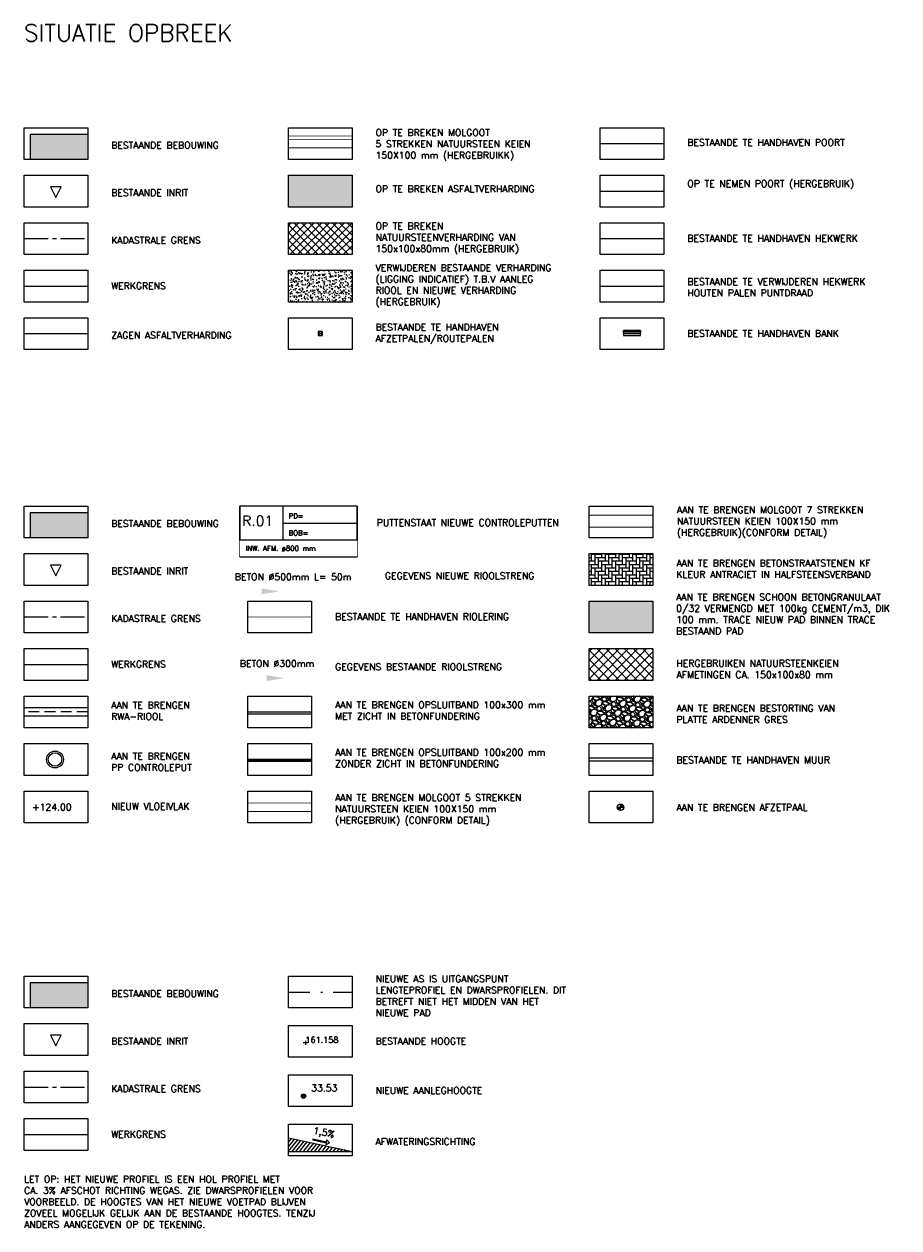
# Model space of a CAD drawing. Header units: metres. Extents: x 189938 to 192675, y 307646 to 311153.
# Tile 8 of 100: x 190965 to 191016, y 307822 to 307893. Entities that reach past the tile are written whole.
import ezdxf
from ezdxf.lldxf.tags import DXFTag

# ---------------------------------------------------------------- set-up
doc = ezdxf.new("R2010")
doc.units = ezdxf.units.M
doc.set_wipeout_variables(frame=1)
for name, pattern in [('1-200 CENTER', [4.28625, 2.8575, -0.47625, 0.47625, -0.47625]), ('1-200 DASHDOT', [2.54, 1.27, -0.635, 0, -0.635]), ('1-200 HIDDEN', [0.9525, 0.635, -0.3175])]:
    doc.linetypes.add(name, pattern=pattern)
doc.layers.add('B-WE-OG-INFO_EIS VOORZORGSMAATREGEL-GV', color=7, linetype='Continuous', lineweight=70, true_color=0xfa194b)
for name, color, linetype in [('PH-ALG-WERKGRENS', 3, '1-200 WERKGRENS'), ('PH-BEST-BEBOUWING', 1, 'Continuous'), ('PH-BEST-BEBOUWING-ARCERING', 253, 'Continuous'), ('PH-BEST-INRIT', 8, 'Continuous'), ('PH-BEST-KADASTRALE-GRENS', 240, '1-200 CENTER'), ('PH-BEST-RIO-HANDHAVEN', 44, '1-200 DASHDOT'), ('PH-BEST-RIO-TEKST', 6, 'Continuous'), ('PH-INM-DOORGANG', 6, '1-200 FENCELINE2'), ('PH-INM-DOORGANG VERWIJDEREN', 240, '1-200 FENCELINE2'), ('PH-INM-HOOGTE', 30, 'Continuous'), ('PH-INM-HOOGTE-AANDUIDING', 30, 'Continuous'), ('PH-INM-RASTERHEKWERK HANDHaven', 6, '1-200 HEKWERK'), ('PH-INM-RASTERHEKWERK verwijderen', 240, '1-200 HEKWERK'), ('PH-INM-TERREINAFSCHEIDING_KUNSTMATIG_MUUR', 1, 'IE-TERREINAFSCHEIDING-KUNSTMATIG-DICHT'), ('PH-INM-WEGMEUBILAIR', 6, 'Continuous'), ('PH-INM-ZITBANK', 6, 'Continuous'), ('PH-NIEUW-AFWATERINGSPROFIEL', 150, 'Continuous'), ('PH-NIEUW-AFWATERINGSPROFIEL-TEKST', 7, 'Continuous'), ('PH-NIEUW-AFZETPAAL', 210, 'Continuous'), ('PH-NIEUW-BESTORTING', 251, 'Continuous'), ('PH-NIEUW-BSS-ELLEBOOGVERBAND-ANTRACIET', 250, 'Continuous'), ('PH-NIEUW-HALFVERHARDING', 9, 'Continuous'), ('PH-NIEUW-HOOGTES', 150, 'Continuous'), ('PH-NIEUW-MOLGOOT-natuur', 210, '1-200 HIDDEN'), ('PH-NIEUW-MOLGOOT-natuur2', 229, '1-200 HIDDEN'), ('PH-NIEUW-WEGAS', 2, '1-200 DASHDOT'), ('PH-OPBREEK-ASFALT', 252, 'Continuous'), ('PH-OPBREEK-HALFVERHARDING', 252, 'Continuous'), ('PH-OPBREEK-ZAGEN-ASFALT', 3, '1-200 ZIGZAG'), ('PH-RIO-PUT-RWA', 150, 'Continuous'), ('PH-RIO-STRENG-RWA', 150, 'Continuous'), ('PH-RIO-TEKST', 7, 'Continuous'), ('PH-RIO-TEKST-PUTTENSTAAT', 7, 'Continuous'), ('PH-RIO-VLOEIVLAKHOOGTE', 7, 'Continuous'), ('PH100', 7, 'Continuous')]:
    doc.layers.add(name, color=color, linetype=linetype)
for name, color, linetype, lineweight in [('PH-NIEUW-NATUURSTEEN', 147, 'Continuous', 9), ('PH-NIEUW-OPSLUITBAND-10X20', 30, 'Continuous', 30), ('PH-NIEUW-OPSLUITBAND-10X30', 240, 'Continuous', 18), ('PH-OPBREEK-NATUURSTEEN', 153, 'Continuous', 13)]:
    doc.layers.add(name, color=color, linetype=linetype, lineweight=lineweight)
doc.styles.add('ROMANS', font='romans.shx')
doc.linetypes.add('1-200 FENCELINE2', pattern='A,1.27,-0.508,[132,ltypeshp.shx,S=0.508,R=0,X=-0.508,Y=0],-0.508,5.08', length=7.366)
doc.linetypes.add('1-200 HEKWERK', pattern='A,1.5,-0.4,["X",ROMANS,S=0.24,R=0,X=-0.275,Y=-0.12],-0.05', length=1.95)
doc.linetypes.add('1-200 WERKGRENS', pattern='A,1.5,-0.6,["WERK",ROMANS,S=0.24,R=0,X=-0.5,Y=-0.12],-0.45', length=2.55)
doc.linetypes.add('1-200 ZIGZAG', pattern='A,0.0001016,-0.2032,[131,ltypeshp.shx,S=0.2032,R=0,X=-0.2032,Y=0],-0.4064,[131,ltypeshp.shx,S=0.2032,R=180,X=0.2032,Y=0],-0.2032', length=0.812902)
tags = doc.linetypes.add('IE-TERREINAFSCHEIDING-KUNSTMATIG-DICHT', pattern=[10, 8, -2]).pattern_tags.tags
tags[6:7] = [DXFTag(74, 4), DXFTag(75, 0), DXFTag(340, '0'), DXFTag(46, 1.0), DXFTag(50, 0.0), DXFTag(44, 0.0), DXFTag(45, 0.0)]
tags[4:5] = [DXFTag(74, 4), DXFTag(75, 0), DXFTag(340, '0'), DXFTag(46, 1.0), DXFTag(50, 0.0), DXFTag(44, 0.0), DXFTag(45, 0.0)]

# ---------------------------------------------------------------- blocks, each defined once
blk = doc.blocks.new('Afwateringspijl')
at = {"ltscale": 0.5}
blk.add_hatch(color=256, dxfattribs=at).paths.add_polyline_path([(-0.058, 0.239), (-0.132, 0.151), (-0.75, 0.671), (-0.789, 0.625), (-0.171, 0.105), (-0.245, 0.016), (0, 0)])
for points in [[(-0.75, 0.671), (-0.789, 0.625)], [(-0.789, 0.625), (-0.171, 0.105)], [(-0.75, 0.671), (-0.132, 0.151)], [(-0.171, 0.105), (-0.245, 0.016), (0, 0)], [(-0.132, 0.151), (-0.058, 0.239), (0, 0)]]:
    blk.add_lwpolyline(points, dxfattribs=at)
blk = doc.blocks.new('Hoogtepunt')
h = blk.add_hatch(color=256)
edge = h.paths.add_edge_path()
edge.add_arc((0, 0), 0.128, 0, 360)
blk.add_circle((0, 0), 0.128)
blk = doc.blocks.new('Inritsymbool')
at = {"layer": 'PH-BEST-INRIT'}
blk.add_lwpolyline([(-0.315, 0.63), (0, 0), (0.315, 0.63)], close=True, dxfattribs=at)
blk = doc.blocks.new('Bank-SIE-WEG_ZITBANK_MET_LEUNING')
for p, q in [((-0.5, 0.128), (-0.5, 0.153)), ((-0.5, 0.153), (0.5, 0.153)), ((0.5, 0.128), (-0.5, 0.128)), ((-0.5, -0.013), (-0.5, 0.087)), ((-0.5, 0.087), (0.5, 0.087)), ((-0.35, 0.128), (-0.35, 0.087)), ((-0.325, 0.128), (-0.325, 0.087)), ((0.325, 0.128), (0.325, 0.087)), ((0.35, 0.128), (0.35, 0.087)), ((0.5, 0.153), (0.5, 0.128)), ((0.5, 0.087), (0.5, -0.013)), ((0.5, -0.013), (-0.5, -0.013)), ((-0.5, -0.053), (-0.5, -0.153)), ((0.5, -0.053), (-0.5, -0.053)), ((-0.5, -0.153), (0.5, -0.153)), ((-0.35, -0.053), (-0.35, -0.013)), ((-0.325, -0.053), (-0.325, -0.013)), ((0.325, -0.053), (0.325, -0.013)), ((0.35, -0.053), (0.35, -0.013)), ((0.5, -0.153), (0.5, -0.053))]:
    blk.add_line(p, q)
blk = doc.blocks.new('Houten Paal-SIE-WEG_PAAL_HOUT')
for p, q in [((0.5, 0.5), (-0.5, 0.5)), ((-0.5, 0.5), (-0.5, -0.5)), ((-0.5, 0.5), (0.5, -0.5)), ((0.5, 0.5), (-0.5, -0.5)), ((0.5, -0.5), (0.5, 0.5)), ((-0.5, -0.5), (0.5, -0.5))]:
    blk.add_line(p, q)
blk = doc.blocks.new('Materialisatie')
blk.add_solid([(-1.04, 0.173), (-1.04, -0.173), (0, 0)])
at = {"style": 'ROMANS'}
blk.add_attdef('MATERIALISATIE', (-2.631, 0.657), '', height=0.4, dxfattribs=at)
blk = doc.blocks.new('*U42')
for p, q in [((6.928, 1), (6.928, -1)), ((0, 0), (0, -1))]:
    blk.add_line(p, q)
blk.add_lwpolyline([(0, 2), (6.928, 2), (6.928, -1), (0, -1)], close=True)
blk.add_wipeout([(0, 2), (6.928, 2), (6.928, -1), (0, -1)])
for p, q in [((2.528, 2), (2.528, 0)), ((2.528, 1), (6.928, 1)), ((2.528, 0), (6.928, 0)), ((0, -1), (6.928, -1))]:
    blk.add_line(p, q)
blk.add_lwpolyline([(0, 2), (0, 0), (6.928, 0), (6.928, 2)], close=True)
at = {"style": 'ROMANS'}
for tag, p, height in [('P.NR', (0.139, 0.828), 0.6), ('PD', (2.877, 1.265), 0.3), ('BOB', (2.877, 0.265), 0.3), ('INW.AFM.', (0.338, -0.643), 0.3)]:
    blk.add_attdef(tag, p, '', height=height, dxfattribs=at)
blk = doc.blocks.new('A$C00502873')
at = {"layer": 'PH-NIEUW-AFZETPAAL'}
h = blk.add_hatch(color=102, dxfattribs=at)
h.paths.add_polyline_path([(0, 0), (0.187, 0, 0.414214), (0, 0.187)])
h.paths.add_polyline_path([(0, -0.188), (0, 0), (-0.188, 0, 0.414214)])
at = {"layer": 'PH-NIEUW-AFZETPAAL', "color": 102}
for p, q in [((0, -0.188), (0, 0.187)), ((-0.188, 0), (0.187, 0))]:
    blk.add_line(p, q, dxfattribs=at)
blk.add_circle((0, 0), 0.188, dxfattribs=at)

msp = doc.modelspace()

# ---------------------------------------------------------------- hatches: boundary and pattern name
at = {"layer": 'PH-BEST-BEBOUWING-ARCERING'}
for points in [[(190968.329, 307884.886), (190968.329, 307886.386), (190964.954, 307886.386), (190964.954, 307884.886)], [(190968.329, 307862.589), (190968.329, 307864.089), (190964.954, 307864.089), (190964.954, 307862.589)], [(190968.329, 307834.886), (190968.329, 307836.386), (190964.954, 307836.386), (190964.954, 307834.886)]]:
    msp.add_hatch(color=256, dxfattribs=at).paths.add_polyline_path(points)
at = {"layer": 'PH-NIEUW-AFWATERINGSPROFIEL', "ltscale": 0.08}
h = msp.add_hatch(dxfattribs=at)
h.set_pattern_fill('ANSI31', color=256, scale=0.054, angle=186)
h.set_pattern_definition([(231, (190848.01944, 307782.03234), (0.13324168, -0.10789698), [])])
h.paths.add_polyline_path([(190983.915, 307826.433), (190980.165, 307827.233), (190980.165, 307826.433)])
at = {"layer": 'PH-NIEUW-BESTORTING'}
h = msp.add_hatch(dxfattribs=at)
h.set_pattern_fill('GRAVEL', color=256, scale=0.025, angle=206.2203)
h.set_pattern_definition([(20.0293997, (189951.976126, 308935.64131), (7.1676318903, 2.6632082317), [0.08543036, -8.4576209]), (336.9863532, (189952.05639, 308935.67057), (-7.02704947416, 3.01466427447), [0.14660118, -14.51351222]), (284.5270593, (189952.191323, 308935.613256), (-2.3301107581, 9.1478581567), [0.10337038, -10.2336807]), (59.2903012, (189952.484507, 308935.637245), (-6.51979553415, -10.917210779), [0.13350113, -13.21660936]), (84.8502664, (189952.552684, 308935.752024), (-0.7716317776, -8.21885694), [0.13090842, -12.95995194]), (149.2903012, (189952.564434, 308935.882405), (10.917210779, -6.51979553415), [0.13350113, -13.21660936]), (189.7108527, (189952.449655, 308935.950582), (10.26937442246, 1.7342070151), [0.17654841, -17.47827883]), (224.2719406, (189952.275636, 308935.920803), (-10.48024806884, -10.2510158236), [0.16667988, -16.50131415]), (273.4461778, (189952.156287, 308935.80445), (0.6126907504, -9.67347068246), [0.13395325, -13.26138642]), (327.2529705, (189952.16434, 308935.67074), (-5.8703875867, 3.8382287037), [0.15292832, -7.49348424]), (14.41405, (189952.292962, 308935.588014), (10.00656816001, 2.59291701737), [0.19776948, -19.57919313]), (290.830687, (189951.932336, 308935.937825), (2.1375957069, -5.4502118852), [0.06750113, -6.68264146]), (323.4858466, (189951.95634, 308935.874735), (-6.6939519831, 4.99489057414), [0.1284205, -12.71365975]), (17.016612, (189952.05955, 308935.7983), (0.29795187, 0.56075813), [0.08980233, -0.80822328]), (355.215203, (189952.06305, 308935.710175), (-3.3996944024, 0.3682430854), [0.04836033, -4.7876556]), (83.818022, (189952.11124, 308935.70614), (-0.333097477, -1.9802262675), [0.0683914, -3.35118825]), (182.980369, (189952.11861, 308935.77413), (-2.2781781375, -0.227660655), [0.11107992, -3.59157454]), (313.581663, (189952.00768, 308935.76836), (-0.823564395, 1.156661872), [0.08032178, -1.92772453]), (168.4061525, (189952.436483, 308935.53333), (-6.5014369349, 1.2972443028), [0.112522, -11.13970667]), (222.362788, (189952.326256, 308935.555943), (5.5205031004, 4.976531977), [0.09439973, -9.34555392]), (85.215203, (189951.94809, 308935.65621), (-0.3682430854, -3.3996944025), [0.09672003, -4.7392959]), (135.627072, (189951.956156, 308935.75259), (4.7137257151, -4.6617930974), [0.112522, -11.13970667]), (131.460567, (189952.62121, 308935.881), (2.2078869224, -2.611275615), [0.1085088, -5.31693358]), (86.7917528, (189952.54937, 308935.962317), (-0.4736799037, -7.6580988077), [0.09091803, -9.00089835]), (218.818022, (189952.24043, 308936.219945), (-2.611275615, -2.2078869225), [0.09672003, -4.7392959]), (169.3706368, (189952.165074, 308936.159316), (8.4816632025, -1.63034177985), [0.10644568, -10.538094]), (221.460567, (189952.515204, 308936.07395), (2.611275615, 2.2078869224), [0.0542544, -5.37118798]), (253.326545, (189952.27408, 308936.20207), (-0.631049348, -2.5409844), [0.03237865, -3.20549874]), (317.980369, (189952.26479, 308936.17105), (-1.384322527, 1.454613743), [0.13090842, -2.48726365]), (338.0256182, (189952.362042, 308936.083422), (-5.905533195, 2.4187605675), [0.12131675, -12.01034122]), (95.70668, (189952.14542, 308935.8246), (-0.035145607, -1.419468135), [0.09158097, -2.1979441]), (145.1738388, (189952.136317, 308935.91573), (-8.9369845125, 6.18669805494), [0.1598892, -15.82900227]), (212.962008, (189952.005066, 308936.00704), (4.3286956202, 2.7334994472), [0.06537706, -6.47234808]), (242.01661, (189951.9502, 308935.9715), (0.26280626, -0.85871), [0.0381, -0.5969]), (272.2730494, (189952.36432, 308936.06064), (-0.1573694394, 5.1171144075), [0.08821674, -8.7334852]), (200.0293997, (189952.367817, 308935.972493), (-7.1676318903, -2.6632082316), [0.17086072, -8.37219055]), (152.01661, (189952.2073, 308935.914), (-0.85871, -0.26280626), [0.1651, -0.4699]), (117.3214587, (189952.061494, 308935.99144), (-3.5219182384, 6.9048256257), [0.1004024, -9.93982918]), (46.071216, (189952.01541, 308936.08064), (1.7525656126, 1.94508066), [0.09245727, -4.5304125]), (359.6625876, (189952.079554, 308936.14723), (13.63392321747, -0.0535042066), [0.15053627, -14.9031161]), (327.442691, (189952.230088, 308936.146344), (6.99190385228, -4.43413244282), [0.15925737, -15.76646161])])
h.paths.add_polyline_path([(190997.904, 307853.264), (191001.654, 307853.264), (191001.654, 307851.389), (190997.904, 307851.389)])
at = {"layer": 'PH-NIEUW-BSS-ELLEBOOGVERBAND-ANTRACIET', "lineweight": 13}
h = msp.add_hatch(dxfattribs=at)
h.set_pattern_fill('AR-HBONE', color=250, scale=0.002, angle=45)
h.paths.add_polyline_path([(190997.904, 307861.664), (191001.654, 307861.664), (191001.654, 307859.789), (190997.904, 307859.789)])
at = {"layer": 'PH-NIEUW-HALFVERHARDING', "transparency": 33554559}
h = msp.add_hatch(color=41, dxfattribs=at)
h.dxf.hatch_style = 1
h.paths.add_polyline_path([(190997.904, 307858.864), (191001.654, 307858.864), (191001.654, 307856.989), (190997.904, 307856.989)])
at = {"layer": 'PH-NIEUW-NATUURSTEEN', "transparency": 33554687}
h = msp.add_hatch(dxfattribs=at)
h.set_pattern_fill('ANSI37', color=256, scale=0.12, style=0)
h.set_pattern_definition([(45, (-5.64674, 0), (-0.26940768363, 0.26940768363), []), (135, (-5.64674, 0), (-0.26940768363, -0.26940768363), [])])
h.paths.add_polyline_path([(190997.904, 307856.064), (191001.654, 307856.064), (191001.654, 307854.189), (190997.904, 307854.189)])
at = {"layer": 'PH-OPBREEK-ASFALT'}
msp.add_hatch(color=256, dxfattribs=at).paths.add_polyline_path([(190980.165, 307883.961), (190980.165, 307882.086), (190983.915, 307882.086), (190983.915, 307883.961)])
at = {"layer": 'PH-OPBREEK-HALFVERHARDING'}
h = msp.add_hatch(dxfattribs=at)
h.set_pattern_fill('AR-CONC', color=256, scale=0.0025)
h.set_pattern_definition([(50, (190983.91485, 307878.36055), (0.45546, -0.039848), [0.047625, -0.523875]), (355, (190983.91485, 307878.36055), (-0.08811, 0.47764), [0.0381, -0.4191]), (100.451, (190983.9528, 307878.35723), (0.367353, 0.437794), [0.040475, -0.445226]), (46.184, (190983.91485, 307878.48755), (0.6777, -0.105106), [0.07144, -0.78581]), (96.636, (190983.9713, 307878.4788), (0.59351, 0.61857), [0.06071, -0.66784]), (351.184, (190983.91485, 307878.48755), (0.59351, 0.61857), [0.05715, -0.62865]), (21, (190983.97835, 307878.4558), (0.379036, -0.255663), [0.047625, -0.523875]), (326, (190983.97835, 307878.4558), (0.154505, 0.46047), [0.0381, -0.4191]), (71.451, (190984.00993, 307878.4345), (0.53354, 0.204807), [0.040475, -0.445225]), (37.5, (190983.91485, 307878.36055), (0.0077215, 0.2113876), [0, -0.41402, 0, -0.42545, 0, -0.420687]), (7.5, (190983.91485, 307878.36055), (0.167049, 0.250451), [0, -0.24257, 0, -0.404495, 0, -0.160337]), (327.5, (190983.77324, 307878.36055), (0.3389765, -0.014322), [0, -0.15875, 0, -0.4953, 0, -0.657225]), (317.5, (190983.70974, 307878.36055), (0.370323, 0.063566), [0, -0.206375, 0, -0.32893, 0, -0.466725])])
h.paths.add_polyline_path([(190980.165, 307878.361), (190983.915, 307878.361), (190983.915, 307876.486), (190980.165, 307876.486)])
at = {"layer": 'PH-OPBREEK-NATUURSTEEN', "transparency": 33554687}
h = msp.add_hatch(dxfattribs=at)
h.set_pattern_fill('ANSI37', color=256, scale=0.1, style=0)
h.set_pattern_definition([(45, (-3e-11, -2.8), (-0.22450640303, 0.22450640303), []), (135, (-3e-11, -2.8), (-0.22450640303, -0.22450640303), [])])
h.paths.add_polyline_path([(190980.165, 307881.161), (190980.165, 307879.286), (190983.915, 307879.286), (190983.915, 307881.161)])

# ---------------------------------------------------------------- linework, layer by layer
at = {"layer": 'B-WE-OG-INFO_EIS VOORZORGSMAATREGEL-GV', "linetype": '1-200 HIDDEN', "transparency": 33554687, "const_width": 0.05, "flags": 128}
msp.add_lwpolyline([(190980.165, 307886.273), (190983.915, 307886.273)], dxfattribs=at)
at = {"layer": 'PH-ALG-WERKGRENS'}
for points in [[(190964.579, 307877.423), (190968.329, 307877.423)], [(190964.579, 307855.126), (190968.329, 307855.126)], [(190964.579, 307827.423), (190968.329, 307827.423)]]:
    msp.add_lwpolyline(points, dxfattribs=at)
at = {"layer": 'PH-BEST-BEBOUWING'}
for points in [[(190964.954, 307884.886), (190964.954, 307886.386), (190968.329, 307886.386)], [(190964.954, 307862.589), (190964.954, 307864.089), (190968.329, 307864.089)], [(190964.954, 307834.886), (190964.954, 307836.386), (190968.329, 307836.386)]]:
    msp.add_lwpolyline(points, dxfattribs=at)
at = {"layer": 'PH-BEST-KADASTRALE-GRENS', "ltscale": 0.5}
for p, q in [((190964.579, 307880.223), (190968.329, 307880.223)), ((190964.579, 307857.926), (190968.329, 307857.926)), ((190964.579, 307830.223), (190968.329, 307830.223))]:
    msp.add_line(p, q, dxfattribs=at)
at = {"layer": 'PH-BEST-RIO-HANDHAVEN', "const_width": 0.05}
msp.add_lwpolyline([(190977.782, 307857.926), (190981.532, 307857.926)], dxfattribs=at)
at = {"layer": 'PH-INM-DOORGANG', "ltscale": 0.2}
msp.add_line((190998.552, 307885.823), (191002.302, 307885.823), dxfattribs=at)
at = {"layer": 'PH-INM-DOORGANG VERWIJDEREN', "ltscale": 0.2}
msp.add_line((190998.552, 307883.023), (191002.302, 307883.023), dxfattribs=at)
at = {"layer": 'PH-INM-HOOGTE-AANDUIDING', "flags": 128}
for points in [[(190981.165, 307832.95), (190981.165, 307832.706)], [(190981.288, 307832.828), (190981.043, 307832.828)]]:
    msp.add_lwpolyline(points, dxfattribs=at)
at = {"layer": 'PH-INM-HOOGTE-AANDUIDING'}
msp.add_point((190981.165, 307832.828), dxfattribs=at)
at = {"layer": 'PH-INM-RASTERHEKWERK HANDHaven'}
msp.add_line((190998.552, 307880.223), (191002.302, 307880.223), dxfattribs=at)
at = {"layer": 'PH-INM-RASTERHEKWERK verwijderen'}
msp.add_line((190998.552, 307877.423), (191002.302, 307877.423), dxfattribs=at)
at = {"layer": 'PH-INM-TERREINAFSCHEIDING_KUNSTMATIG_MUUR', "linetype": 'Continuous'}
for p, q in [((190997.904, 307849.624), (191001.654, 307849.624)), ((190997.904, 307849.444), (191001.654, 307849.444))]:
    msp.add_line(p, q, dxfattribs=at)
at = {"layer": 'PH-NIEUW-AFWATERINGSPROFIEL', "ltscale": 0.08}
msp.add_line((190980.165, 307826.433), (190983.915, 307826.433), dxfattribs=at)
msp.add_lwpolyline([(190980.165, 307827.233), (190983.915, 307826.433)], dxfattribs=at)
at = {"layer": 'PH-NIEUW-MOLGOOT-natuur', "const_width": 0.05, "flags": 128}
for points in [[(190977.782, 307846.964), (190981.532, 307846.964)], [(190977.782, 307846.464), (190981.532, 307846.464)]]:
    msp.add_lwpolyline(points, dxfattribs=at)
at = {"layer": 'PH-NIEUW-MOLGOOT-natuur2', "const_width": 0.05, "flags": 128}
for points in [[(190997.904, 307863.921), (191001.654, 307863.921)], [(190997.904, 307863.221), (191001.654, 307863.221)]]:
    msp.add_lwpolyline(points, dxfattribs=at)
at = {"layer": 'PH-NIEUW-OPSLUITBAND-10X20'}
msp.add_lwpolyline([(190977.782, 307849.526), (190981.532, 307849.526)], dxfattribs=at)
at = {"layer": 'PH-NIEUW-OPSLUITBAND-10X20', "ltscale": 0.5}
msp.add_lwpolyline([(190977.782, 307849.426), (190981.532, 307849.426)], dxfattribs=at)
at = {"layer": 'PH-NIEUW-OPSLUITBAND-10X30'}
msp.add_lwpolyline([(190977.782, 307852.326), (190981.532, 307852.326)], dxfattribs=at)
at = {"layer": 'PH-NIEUW-OPSLUITBAND-10X30', "ltscale": 0.5}
msp.add_lwpolyline([(190977.782, 307852.226), (190981.532, 307852.226)], dxfattribs=at)
at = {"layer": 'PH-NIEUW-WEGAS'}
msp.add_line((190980.165, 307835.823), (190983.915, 307835.823), dxfattribs=at)
at = {"layer": 'PH-OPBREEK-NATUURSTEEN', "linetype": '1-200 HIDDEN', "transparency": 33554687, "const_width": 0.05, "flags": 128}
for points in [[(190980.165, 307886.073), (190983.915, 307886.073)], [(190980.165, 307885.573), (190983.915, 307885.573)]]:
    msp.add_lwpolyline(points, dxfattribs=at)
at = {"layer": 'PH-OPBREEK-ZAGEN-ASFALT', "ltscale": 0.8}
msp.add_lwpolyline([(190964.579, 307874.623), (190968.329, 307874.623)], dxfattribs=at)
at = {"layer": 'PH-RIO-PUT-RWA', "linetype": 'Continuous'}
for radius in [0.5, 0.4]:
    msp.add_circle((190966.404, 307849.526), radius, dxfattribs=at)
at = {"layer": 'PH-RIO-STRENG-RWA', "linetype": 'Continuous'}
for p, q in [((190968.329, 307852.576), (190964.579, 307852.576)), ((190968.329, 307852.076), (190964.579, 307852.076))]:
    msp.add_line(p, q, dxfattribs=at)
at = {"layer": 'PH-RIO-STRENG-RWA', "linetype": '1-200 HIDDEN'}
msp.add_line((190968.329, 307852.326), (190964.579, 307852.326), dxfattribs=at)
at = {"layer": 'PH100', "color": 1}
for points in [[(190964.579, 307886.761), (190968.329, 307886.761), (190968.329, 307884.886), (190964.579, 307884.886)], [(190980.165, 307886.761), (190983.915, 307886.761), (190983.915, 307884.886), (190980.165, 307884.886)], [(190998.552, 307886.761), (191002.302, 307886.761), (191002.302, 307884.886), (190998.552, 307884.886)], [(190964.579, 307883.961), (190968.329, 307883.961), (190968.329, 307882.086), (190964.579, 307882.086)], [(190980.165, 307883.961), (190983.915, 307883.961), (190983.915, 307882.086), (190980.165, 307882.086)], [(190998.552, 307883.961), (191002.302, 307883.961), (191002.302, 307882.086), (190998.552, 307882.086)], [(190964.579, 307881.161), (190968.329, 307881.161), (190968.329, 307879.286), (190964.579, 307879.286)], [(190980.165, 307881.161), (190983.915, 307881.161), (190983.915, 307879.286), (190980.165, 307879.286)], [(190998.552, 307881.161), (191002.302, 307881.161), (191002.302, 307879.286), (190998.552, 307879.286)], [(190964.579, 307878.361), (190968.329, 307878.361), (190968.329, 307876.486), (190964.579, 307876.486)], [(190980.165, 307878.361), (190983.915, 307878.361), (190983.915, 307876.486), (190980.165, 307876.486)], [(190998.552, 307878.361), (191002.302, 307878.361), (191002.302, 307876.486), (190998.552, 307876.486)], [(190964.579, 307875.561), (190968.329, 307875.561), (190968.329, 307873.686), (190964.579, 307873.686)], [(190980.165, 307875.561), (190983.915, 307875.561), (190983.915, 307873.686), (190980.165, 307873.686)], [(190998.552, 307875.561), (191002.302, 307875.561), (191002.302, 307873.686), (190998.552, 307873.686)], [(190964.579, 307864.464), (190968.329, 307864.464), (190968.329, 307862.589), (190964.579, 307862.589)], [(190997.904, 307864.464), (191001.654, 307864.464), (191001.654, 307862.589), (190997.904, 307862.589)], [(190964.579, 307861.664), (190968.329, 307861.664), (190968.329, 307859.789), (190964.579, 307859.789)], [(190997.904, 307861.664), (191001.654, 307861.664), (191001.654, 307859.789), (190997.904, 307859.789)], [(190964.579, 307858.864), (190968.329, 307858.864), (190968.329, 307856.989), (190964.579, 307856.989)], [(190977.782, 307858.864), (190981.532, 307858.864), (190981.532, 307856.989), (190977.782, 307856.989)], [(190997.904, 307858.864), (191001.654, 307858.864), (191001.654, 307856.989), (190997.904, 307856.989)], [(190964.579, 307856.064), (190968.329, 307856.064), (190968.329, 307854.189), (190964.579, 307854.189)], [(190997.904, 307856.064), (191001.654, 307856.064), (191001.654, 307854.189), (190997.904, 307854.189)], [(190964.579, 307853.264), (190968.329, 307853.264), (190968.329, 307851.389), (190964.579, 307851.389)], [(190977.782, 307853.264), (190981.532, 307853.264), (190981.532, 307851.389), (190977.782, 307851.389)], [(190997.904, 307853.264), (191001.654, 307853.264), (191001.654, 307851.389), (190997.904, 307851.389)], [(190964.579, 307850.464), (190968.329, 307850.464), (190968.329, 307848.589), (190964.579, 307848.589)], [(190977.782, 307850.464), (190981.532, 307850.464), (190981.532, 307848.589), (190977.782, 307848.589)], [(190997.904, 307850.464), (191001.654, 307850.464), (191001.654, 307848.589), (190997.904, 307848.589)], [(190964.579, 307847.664), (190968.329, 307847.664), (190968.329, 307845.789), (190964.579, 307845.789)], [(190977.782, 307847.664), (190981.532, 307847.664), (190981.532, 307845.789), (190977.782, 307845.789)], [(190997.904, 307847.664), (191001.654, 307847.669), (191001.657, 307845.794), (190997.907, 307845.789)], [(190964.579, 307836.761), (190968.329, 307836.761), (190968.329, 307834.886), (190964.579, 307834.886)], [(190980.165, 307836.761), (190983.915, 307836.761), (190983.915, 307834.886), (190980.165, 307834.886)], [(190964.579, 307833.961), (190968.329, 307833.961), (190968.329, 307832.086), (190964.579, 307832.086)], [(190980.165, 307833.853), (190983.915, 307833.853), (190983.915, 307831.978), (190980.165, 307831.978)], [(190964.579, 307831.161), (190968.329, 307831.161), (190968.329, 307829.286), (190964.579, 307829.286)], [(190980.165, 307830.946), (190983.915, 307830.946), (190983.915, 307829.071), (190980.165, 307829.071)], [(190964.579, 307828.361), (190968.329, 307828.361), (190968.329, 307826.486), (190964.579, 307826.486)], [(190980.165, 307828.039), (190983.915, 307828.039), (190983.915, 307826.164), (190980.165, 307826.164)]]:
    msp.add_lwpolyline(points, close=True, dxfattribs=at)

# ---------------------------------------------------------------- block references
at = {"layer": 'PH-BEST-INRIT'}
for p in [(190966.454, 307882.647), (190966.454, 307860.35), (190966.454, 307832.647)]:
    msp.add_blockref('Inritsymbool', p, dxfattribs=at)
at = {"layer": 'PH-BEST-RIO-TEKST'}
msp.add_blockref('Materialisatie', (190979.929, 307854.325), dxfattribs=at).add_auto_attribs({'MATERIALISATIE': 'BETON %%c300mm '})
at = {"layer": 'PH-INM-WEGMEUBILAIR', "lineweight": -3, "xscale": 0.25, "yscale": 0.25, "zscale": 0.25, "rotation": 90}
msp.add_blockref('Houten Paal-SIE-WEG_PAAL_HOUT', (190982.041, 307874.63), dxfattribs=at)
at = {"layer": 'PH-INM-ZITBANK'}
msp.add_blockref('Bank-SIE-WEG_ZITBANK_MET_LEUNING', (191000.427, 307874.674), dxfattribs=at)
at = {"layer": 'PH-NIEUW-AFWATERINGSPROFIEL-TEKST', "rotation": 28.05079306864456}
msp.add_blockref('Afwateringspijl', (190982.59, 307826.928), dxfattribs=at)
at = {"layer": 'PH-NIEUW-AFZETPAAL', "color": 102}
msp.add_blockref('A$C00502873', (190999.745, 307846.711), dxfattribs=at)
at = {"layer": 'PH-NIEUW-HOOGTES', "rotation": 117.6427999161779}
msp.add_blockref('Hoogtepunt', (190981.055, 307829.695), dxfattribs=at)
at = {"layer": 'PH-RIO-TEKST'}
msp.add_blockref('Materialisatie', (190979.637, 307859.436), dxfattribs=at).add_auto_attribs({'MATERIALISATIE': 'BETON %%c500mm L= 50m'})
at = {"layer": 'PH-RIO-TEKST-PUTTENSTAAT'}
msp.add_blockref('*U42', (190977.3, 307862.464), dxfattribs=at).add_auto_attribs({'P.NR': 'R.01', 'PD': 'PD=', 'BOB': 'BOB=', 'INW.AFM.': 'INW. AFM. ø800 mm'})

# ---------------------------------------------------------------- texts
at = {"layer": 'PH-INM-HOOGTE', "style": 'ROMANS'}
msp.add_text('161.158', height=0.35, dxfattribs=at).set_placement((190981.165, 307832.828))
at = {"layer": 'PH-NIEUW-AFWATERINGSPROFIEL-TEKST', "ltscale": 0.08, "insert": (190981.676, 307827.885), "char_height": 0.4, "width": 2.08929, "attachment_point": 1, "rotation": 347.95742, "style": 'ROMANS'}
msp.add_mtext('1,5%', dxfattribs=at)
at = {"layer": 'PH-NIEUW-HOOGTES', "style": 'ROMANS'}
msp.add_text('33.53', height=0.4, rotation=0, dxfattribs=at).set_placement((190981.509, 307829.966))
at = {"layer": 'PH-RIO-VLOEIVLAKHOOGTE', "style": 'ROMANS'}
msp.add_text('+124.00', height=0.4, dxfattribs=at).set_placement((190965.051, 307846.522))
at = {"layer": 'PH100', "color": 2, "attachment_point": 1, "style": 'ROMANS'}
for s, insert, char_height, width in [('SITUATIE OPBREEK', (190964.579, 307892.85), 1, 14.18311), ('OP TE BREKEN MOLGOOT\\P5 STREKKEN NATUURSTEEN KEIEN\\P150X100 mm (HERGEBRUIKK)', (190985.301, 307886.674), 0.4, 14.18311), ('BESTAANDE TE HANDHAVEN POORT ', (191003.688, 307886.091), 0.4, 22.76292), ('BESTAANDE BEBOUWING', (190969.715, 307885.93), 0.4, 10.74286), ('OP TE BREKEN ASFALTVERHARDING', (190985.301, 307883.357), 0.4, 14.18311), ('OP TE NEMEN POORT (HERGEBRUIK)', (191003.688, 307883.664), 0.4, 22.76292), ('BESTAANDE INRIT', (190969.715, 307883.13), 0.4, 10.74286), ('OP TE BREKEN\\PNATUURSTEENVERHARDING VAN \\P150x100x80mm (HERGEBRUIK)', (190985.301, 307881.168), 0.4, 14.18311), ('BESTAANDE TE HANDHAVEN HEKWERK', (191003.688, 307880.437), 0.4, 22.76292), ('KADASTRALE GRENS', (190969.715, 307880.33), 0.4, 10.74286), ('VERWIJDEREN BESTAANDE VERHARDING\\P(LIGGING INDICATIEF) T.B.V AANLEG\\PRIOOL EN NIEUWE VERHARDING\\P(HERGEBRUIK)', (190985.301, 307878.707), 0.4, 22.76292), ('WERKGRENS', (190969.715, 307877.637), 0.4, 3.48571), ('BESTAANDE TE VERWIJDEREN HEKWERK\\PHOUTEN PALEN PUNTDRAAD', (191003.688, 307877.89), 0.4, 22.76292), ('BESTAANDE TE HANDHAVEN\\PAFZETPALEN/ROUTEPALEN', (190985.301, 307875.206), 0.4, 22.76292), ('BESTAANDE TE HANDHAVEN BANK', (191003.688, 307874.837), 0.4, 22.76292), ('AAN TE BRENGEN MOLGOOT 7 STREKKEN\\PNATUURSTEEN KEIEN 100X150 mm (HERGEBRUIK)(CONFORM DETAIL)', (191003.073, 307864.443), 0.4, 14.18311), ('BESTAANDE BEBOUWING', (190969.715, 307863.634), 0.4, 10.74286), ('PUTTENSTAAT NIEUWE CONTROLEPUTTEN', (190985.374, 307863.686), 0.4, 16.64762), ('AAN TE BRENGEN BETONSTRAATSTENEN KF\\PKLEUR ANTRACIET IN HALFSTEENSVERBAND', (191003.041, 307861.3), 0.4, 15.44762), ('BESTAANDE INRIT', (190969.715, 307860.834), 0.4, 10.74286), ('GEGEVENS NIEUWE RIOOLSTRENG', (190985.856, 307860.554), 0.4, 14.78095), ('\\A1;AAN TE BRENGEN SCHOON BETONGRANULAAT 0/32 VERMENGD MET 100kg CEMENT/m3, DIK 100 mm. TRACE NIEUW PAD BINNEN TRACE BESTAAND PAD ', (191003.026, 307859.299), 0.4, 13.99526), ('KADASTRALE GRENS', (190969.715, 307858.034), 0.4, 10.74286), ('BESTAANDE TE HANDHAVEN RIOLERING', (190982.918, 307858.141), 0.4, 14.78095), ('WERKGRENS', (190969.715, 307855.341), 0.4, 3.48571), ('GEGEVENS BESTAANDE RIOOLSTRENG', (190982.918, 307855.189), 0.4, 14.78095), ('HERGEBRUIKEN NATUURSTEENKEIEN AFMETINGEN CA. 150x100x80 mm', (191003.041, 307855.396), 0.4, 10.74286), ('AAN TE BRENGEN\\PRWA-RIOOL ', (190969.715, 307852.932), 0.4, 14.78095), ('AAN TE BRENGEN OPSLUITBAND 100x300 mm MET ZICHT IN BETONFUNDERING', (190982.918, 307852.948), 0.4, 14.78095), ('AAN TE BRENGEN BESTORTING VAN PLATTE ARDENNER GRES', (191003.041, 307852.75), 0.4, 10.74286), ('AAN TE BRENGEN\\PPP CONTROLEPUT', (190969.715, 307849.926), 0.4, 16.64762), ('AAN TE BRENGEN OPSLUITBAND 100x200 mm\\PZONDER ZICHT IN BETONFUNDERING', (190982.918, 307850.148), 0.4, 14.78095), ('BESTAANDE TE HANDHAVEN MUUR ', (191003.041, 307849.7), 0.4, 11.89805), ('AAN TE BRENGEN MOLGOOT 5 STREKKEN\\PNATUURSTEEN KEIEN 100X150 mm\\P(HERGEBRUIK) (CONFORM DETAIL) ', (190982.918, 307847.481), 0.4, 14.18311), ('NIEUW VLOEIVLAK', (190969.715, 307846.967), 0.4, 16.64762), ('NIEUWE AS IS UITGANGSPUNT LENGTEPROFIEL EN DWARSPROFIELEN. DIT BETREFT NIET HET MIDDEN VAN HET NIEUWE PAD', (190985.301, 307836.802), 0.4, 12.24539), ('BESTAANDE BEBOUWING', (190969.715, 307835.93), 0.4, 10.74286), ('BESTAANDE INRIT', (190969.715, 307833.13), 0.4, 10.74286), ('BESTAANDE HOOGTE', (190985.301, 307833.13), 0.4, 7.82273), ('KADASTRALE GRENS', (190969.715, 307830.33), 0.4, 10.74286), ('NIEUWE AANLEGHOOGTE', (190985.301, 307830.223), 0.4, 7.82273), ('WERKGRENS', (190969.715, 307827.637), 0.4, 3.48571), ('AFWATERINGSRICHTING', (190985.301, 307827.209), 0.4, 10.74286)]:
    msp.add_mtext(s, dxfattribs=dict(at, insert=insert, char_height=char_height, width=width))
at = {"layer": 'PH100', "color": 2, "char_height": 0.4, "attachment_point": 1, "style": 'ROMANS'}
for s, insert, width, rotation in [('ZAGEN ASFALTVERHARDING', (190969.715, 307874.73), 10.74286, 0), ('AAN TE BRENGEN AFZETPAAL', (191003.041, 307846.897), 13.93748, 0.08429)]:
    msp.add_mtext(s, dxfattribs=dict(at, insert=insert, width=width, rotation=rotation))
at = {"layer": 'PH100', "color": 2, "ltscale": 0.1, "insert": (190964.579, 307824.994), "char_height": 0.4, "width": 19.52505, "attachment_point": 1, "style": 'ROMANS'}
msp.add_mtext('LET OP: HET NIEUWE PROFIEL IS EEN HOL PROFIEL MET\\PCA. 3% AFSCHOT RICHTING WEGAS. ZIE DWARSPROFIELEN VOOR VOORBEELD. DE HOOGTES VAN HET NIEUWE VOETPAD BLIJVEN ZOVEEL MOGELIJK GELIJK AAN DE BESTAANDE HOOGTES. TENZIJ ANDERS AANGEGEVEN OP DE TEKENING.', dxfattribs=at)

doc.saveas('drawing.dxf')
